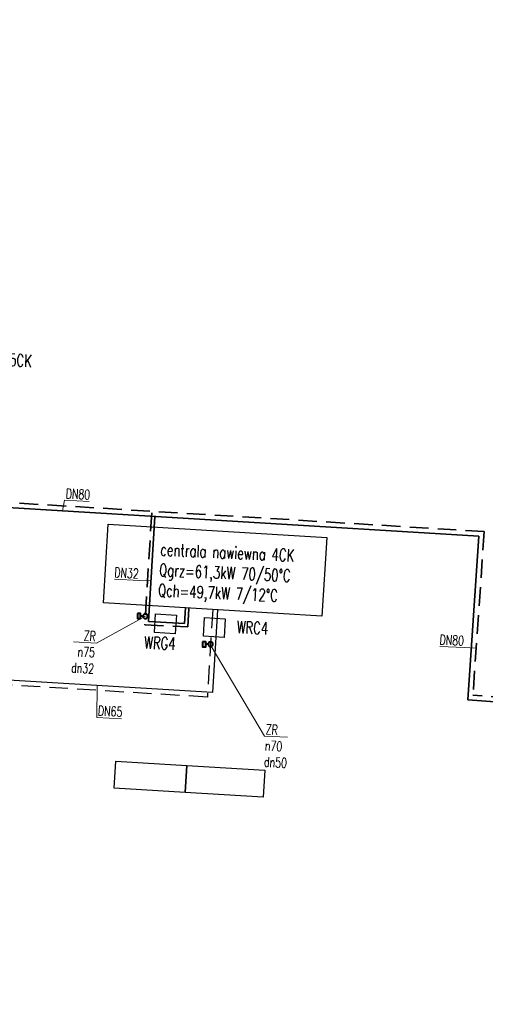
# Model space of a CAD drawing. Header units: centimetres. Extents: x -23924 to 38343, y -27758 to 22869.
# Tile 36 of 256: x -674 to 279, y -22540 to -20526. Entities that reach past the tile are written whole.
import ezdxf
from ezdxf import colors
from ezdxf.entities.mleader import LeaderData, LeaderLine
from ezdxf.enums import TextEntityAlignment as Align
from ezdxf.math import Vec2, Vec3

# ---------------------------------------------------------------- set-up
doc = ezdxf.new("R2010")
doc.units = ezdxf.units.CM
doc.linetypes.add('IS-DASHED', pattern=[19.05, 12.7, -6.35])
for name, color, linetype, lineweight in [('IS-armatura CT', 7, 'Continuous', 40), ('IS-centrale', 7, 'Continuous', 30), ('IS-ch-powrot', 122, 'IS-DASHED', 30), ('IS-ch-zasilanie', 132, 'Continuous', 30), ('IS-ch-średnice', 7, 'Continuous', 15), ('IS-co-opis', 7, 'Continuous', 20), ('IS-ct-powrót', 30, 'IS-DASHED', 35), ('IS-ct-zasilanie', 20, 'Continuous', 35), ('IS-CT-średnice', 7, 'Continuous', 15)]:
    doc.layers.add(name, color=color, linetype=linetype, lineweight=lineweight)
doc.layers.add('IS-pomoc', color=255, linetype='Continuous', lineweight=0, plot=False)
doc.styles.add('IS', font='simplex.shx', dxfattribs={"width": 0.7})

# ---------------------------------------------------------------- blocks, each defined once
blk = doc.blocks.new('_None')
blk = doc.blocks.new('A$C2694125A')
at = {"layer": 'IS-armatura CT', "color": 7, "linetype": 'Continuous', "ltscale": 0.2}
blk.add_line((0, 9.8), (0, 19.6), dxfattribs=at)
blk.add_lwpolyline([(-10.3, 33.1), (10.3, 33.1), (10.3, 19.6), (-10.3, 19.6)], close=True, dxfattribs=at)
blk.add_circle((0, 0), 9.82, dxfattribs=at)

msp = doc.modelspace()

# ---------------------------------------------------------------- linework, layer by layer
for points in [[(-480.24, -22098.01), (-476.89, -22043.11), (-332.16, -22051.95), (-335.51, -22106.85)], [(-335.51, -22106.85), (-332.16, -22051.95), (-172.45, -22061.71), (-175.81, -22116.6), (-335.51, -22106.85)]]:
    msp.add_lwpolyline(points, close=True)
at = {"layer": 'IS-centrale'}
for points in [[(-492.84, -21558.2), (-45.48, -21585.48), (-55.31, -21746.67), (-502.67, -21719.4)], [(-395.65, -21741.77), (-353.27, -21744.38), (-355.63, -21782.69), (-398.01, -21780.08)], [(-295.69, -21749.23), (-253.31, -21751.84), (-255.67, -21790.15), (-298.04, -21787.54)]]:
    msp.add_lwpolyline(points, close=True, dxfattribs=at)
at = {"layer": 'IS-ch-powrot', "ltscale": 3}
for p, q in [((-278.99, -21733.03), (-289.9, -21911.96)), ((-289.9, -21911.96), (-1046.86, -21865.81))]:
    msp.add_line(p, q, dxfattribs=at)
at = {"layer": 'IS-ch-zasilanie'}
for p, q in [((-269.01, -21733.64), (-279.31, -21902.59)), ((-279.31, -21902.59), (-1039.28, -21856.26))]:
    msp.add_line(p, q, dxfattribs=at)
at = {"layer": 'IS-ct-powrót', "ltscale": 3}
for p, q in [((276.66, -21573.19), (-1170.99, -21484.93)), ((-403.79, -21534.66), (-417.64, -21763.88)), ((276.66, -21573.19), (253.73, -21907.91)), ((-329.7, -21768.38), (-327.83, -21729.97)), ((-417.64, -21763.88), (-329.7, -21768.38)), ((1298.25, -21982.58), (253.73, -21907.91))]:
    msp.add_line(p, q, dxfattribs=at)
at = {"layer": 'IS-ct-zasilanie'}
for p, q in [((266, -21582.55), (-1178.59, -21494.48)), ((-397.23, -21542.12), (-410.22, -21757.25)), ((266, -21582.55), (243.05, -21917.45)), ((-336.35, -21761.03), (-334.82, -21729.63)), ((-410.22, -21757.25), (-336.35, -21761.03)), ((1285.06, -21991.93), (243.05, -21917.45))]:
    msp.add_line(p, q, dxfattribs=at)

# ---------------------------------------------------------------- block references
at = {"layer": 'IS-pomoc', "xscale": -0.5, "yscale": 0.5, "zscale": 0.5, "rotation": 90}
for p in [(-416.57, -21746.26), (-283.3, -21803.78)]:
    msp.add_blockref('A$C2694125A', p, dxfattribs=at)

# ---------------------------------------------------------------- texts
at = {"layer": 'IS-co-opis', "style": 'IS', "width": 0.7}
for s, p in [('centrala nawiewna 5CK', (-923.23, -21211.68)), ('centrala nawiewna 4CK', (-386.13, -21609.77)), ('Qgrz=61,3kW 70/50°C', (-388.38, -21651.48)), ('Qch=49,7kW 7/12°C', (-390.64, -21693.19)), ('WRC4', (-229.71, -21768.48)), ('WRG4', (-419.22, -21800.07))]:
    msp.add_text(s, height=25, rotation=357.37233, dxfattribs=at).set_placement(p, align=Align.MIDDLE_LEFT)

# ---------------------------------------------------------------- leaders
at = {"layer": 'IS-ch-średnice'}
ml = msp.add_multileader_mtext('Standard', dxfattribs=at)
ml.set_content('ZR\\Pn70\\Pdn50', color=256, style='IS')
ml.set_leader_properties(color=256, linetype='ByLayer', lineweight=-1)
ml.set_arrow_properties(name='NONE')
ml.build(insert=Vec2(0, 0))
ml.multileader.update_dxf_attribs({"text_left_attachment_type": 6, "text_right_attachment_type": 6, "dogleg_length": 0, "arrow_head_size": 0})
ctx = ml.context
ctx.base_point, ctx.char_height, ctx.arrow_head_size, ctx.plane_origin, ctx.plane_x_axis, ctx.plane_y_axis = Vec3(-172.95, -21991.57), 20, 0, Vec3(-76.83, -21868.59), Vec3(0.9986295, -0.052336), Vec3(0.052336, 0.9986295)
ctx.left_attachment, ctx.right_attachment = 6, 6
notes = []
notes.append((ctx, [(0, (1, 1, 0), (-172.95, -21991.57), (0.9986295, -0.052336), 0, [(0, [(-282.35, -21807.75)], 0, [])])]))
ctx.mtext.insert, ctx.mtext.text_direction, ctx.mtext.rotation, ctx.mtext.flow_direction = Vec3(-169.69, -21967.71), Vec3(0.9986295, -0.052336), 6.2308254, 5
ml = msp.add_multileader_mtext('Standard', dxfattribs=at)
ml.set_content('DN65', color=256, style='IS')
ml.set_leader_properties(color=256, linetype='ByLayer', lineweight=-1)
ml.set_arrow_properties(name='NONE')
ml.build(insert=Vec2(0, 0))
ml.multileader.update_dxf_attribs({"text_left_attachment_type": 6, "text_right_attachment_type": 6, "dogleg_length": 0, "arrow_head_size": 0})
ctx = ml.context
ctx.base_point, ctx.char_height, ctx.arrow_head_size, ctx.plane_origin, ctx.plane_x_axis, ctx.plane_y_axis = Vec3(-516.26, -21953.42), 20, 0, Vec3(-709.13, -21777), Vec3(0.9986295, -0.052336), Vec3(0.052336, 0.9986295)
ctx.left_attachment, ctx.right_attachment = 6, 6
notes.append((ctx, [(0, (1, 1, 0), (-516.26, -21953.42), (0.9986295, -0.052336), 0, [(0, [(-515.14, -21888.21)], 0, [])])]))
ctx.mtext.insert, ctx.mtext.text_direction, ctx.mtext.rotation, ctx.mtext.flow_direction = Vec3(-513.01, -21929.56), Vec3(0.9986295, -0.052336), 6.2308254, 5
at = {"layer": 'IS-co-opis'}
ml = msp.add_multileader_mtext('Standard', dxfattribs=at)
ml.set_content('podwieszana centrala\\Pnawiewna', color=256, style='IS')
ml.set_leader_properties(color=256, linetype='ByLayer', lineweight=-1)
ml.set_arrow_properties(name='NONE')
ml.build(insert=Vec2(0, 0))
ml.multileader.update_dxf_attribs({"text_left_attachment_type": 6, "text_right_attachment_type": 6, "dogleg_length": 0, "arrow_head_size": 0})
ctx = ml.context
ctx.base_point, ctx.char_height, ctx.arrow_head_size, ctx.plane_origin, ctx.plane_x_axis, ctx.plane_y_axis = Vec3(-978.06, -21443.04), 25, 0, Vec3(-1149.54, -21065.68), Vec3(0.9986295, -0.052336), Vec3(0.052336, 0.9986295)
ctx.left_attachment, ctx.right_attachment = 6, 6
notes.append((ctx, [(0, (1, 1, 0), (-978.06, -21443.04), (0.9986295, -0.052336), 0, [(0, [(-1075.3, -21528.83)], 0, [])])]))
ctx.mtext.insert, ctx.mtext.text_direction, ctx.mtext.rotation, ctx.mtext.flow_direction = Vec3(-974.5, -21413.19), Vec3(0.9986295, -0.052336), 6.2308254, 5
at = {"layer": 'IS-CT-średnice'}
ml = msp.add_multileader_mtext('Standard', dxfattribs=at)
ml.set_content('DN80', color=256, style='IS')
ml.set_leader_properties(color=256, linetype='ByLayer', lineweight=-1)
ml.set_arrow_properties(name='NONE')
ml.build(insert=Vec2(0, 0))
ml.multileader.update_dxf_attribs({"text_left_attachment_type": 6, "text_right_attachment_type": 6, "dogleg_length": 0, "arrow_head_size": 0})
ctx = ml.context
ctx.base_point, ctx.char_height, ctx.arrow_head_size, ctx.plane_origin, ctx.plane_x_axis, ctx.plane_y_axis = Vec3(-582.16, -21509.23), 20, 0, Vec3(-775.03, -21332.81), Vec3(0.9986295, -0.052336), Vec3(0.052336, 0.9986295)
ctx.left_attachment, ctx.right_attachment = 6, 6
notes.append((ctx, [(0, (1, 1, 0), (-582.16, -21509.23), (0.9986295, -0.052336), 0, [(0, [(-586.07, -21530.61)], 0, [])])]))
ctx.mtext.insert, ctx.mtext.text_direction, ctx.mtext.rotation, ctx.mtext.flow_direction = Vec3(-578.91, -21485.36), Vec3(0.9986295, -0.052336), 6.2308254, 5
ml = msp.add_multileader_mtext('Standard', dxfattribs=at)
ml.set_content('DN32', color=256, style='IS')
ml.set_leader_properties(color=256, linetype='ByLayer', lineweight=-1)
ml.set_arrow_properties(name='NONE')
ml.build(insert=Vec2(0, 0))
ml.multileader.update_dxf_attribs({"text_left_attachment_type": 6, "text_right_attachment_type": 6, "dogleg_length": 0, "arrow_head_size": 0})
ctx = ml.context
ctx.base_point, ctx.char_height, ctx.arrow_head_size, ctx.plane_origin, ctx.plane_x_axis, ctx.plane_y_axis = Vec3(-484.28, -21670.53), 20, 0, Vec3(-677.15, -21494.11), Vec3(0.9986295, -0.052336), Vec3(0.052336, 0.9986295)
ctx.left_attachment, ctx.right_attachment, ctx.text_align_type = 6, 6, 2
notes.append((ctx, [(1, (1, 1, 0), (-429.02, -21673.43), (-0.9986295, 0.052336), 0, [(0, [(-405.2, -21674.12)], 0, [])])]))
ctx.mtext.insert, ctx.mtext.text_direction, ctx.mtext.rotation, ctx.mtext.alignment, ctx.mtext.flow_direction = Vec3(-429.76, -21649.35), Vec3(0.9986295, -0.052336), 6.2308254, 3, 5
ml = msp.add_multileader_mtext('Standard', dxfattribs=at)
ml.set_content('ZR\\Pn75\\Pdn32', color=256, style='IS')
ml.set_leader_properties(color=256, linetype='ByLayer', lineweight=-1)
ml.set_arrow_properties(name='NONE')
ml.build(insert=Vec2(0, 0))
ml.multileader.update_dxf_attribs({"text_left_attachment_type": 6, "text_right_attachment_type": 6, "dogleg_length": 0, "arrow_head_size": 0})
ctx = ml.context
ctx.base_point, ctx.char_height, ctx.arrow_head_size, ctx.plane_origin, ctx.plane_x_axis, ctx.plane_y_axis = Vec3(-615.42, -21796.32), 20, 0, Vec3(-838.31, -21633.14), Vec3(0.9986295, -0.052336), Vec3(0.052336, 0.9986295)
ctx.left_attachment, ctx.right_attachment, ctx.text_align_type = 6, 6, 2
notes.append((ctx, [(0, (1, 1, 0), (-516.89, -21801.48), (-0.9986295, 0.052336), 0, [(0, [(-416.57, -21746.26)], 0, [])])]))
ctx.mtext.insert, ctx.mtext.text_direction, ctx.mtext.rotation, ctx.mtext.alignment, ctx.mtext.flow_direction = Vec3(-517.63, -21777.41), Vec3(0.9986295, -0.052336), 6.2308254, 3, 5
ml = msp.add_multileader_mtext('Standard', dxfattribs=at)
ml.set_content('DN80', color=256, style='IS')
ml.set_leader_properties(color=256, linetype='ByLayer', lineweight=-1)
ml.set_arrow_properties(name='NONE')
ml.build(insert=Vec2(0, 0))
ml.multileader.update_dxf_attribs({"text_left_attachment_type": 6, "text_right_attachment_type": 6, "dogleg_length": 0, "arrow_head_size": 0})
ctx = ml.context
ctx.base_point, ctx.char_height, ctx.arrow_head_size, ctx.plane_origin, ctx.plane_x_axis, ctx.plane_y_axis = Vec3(181.26, -21807.88), 20, 0, Vec3(-11.61, -21631.46), Vec3(0.9986295, -0.052336), Vec3(0.052336, 0.9986295)
ctx.left_attachment, ctx.right_attachment, ctx.text_align_type = 6, 6, 2
notes.append((ctx, [(1, (1, 1, 0), (236.52, -21810.78), (-0.9986295, 0.052336), 0, [(0, [(260.34, -21811.47)], 0, [])])]))
ctx.mtext.insert, ctx.mtext.text_direction, ctx.mtext.rotation, ctx.mtext.alignment, ctx.mtext.flow_direction = Vec3(235.78, -21786.71), Vec3(0.9986295, -0.052336), 6.2308254, 3, 5
for ctx, leaders in notes:
    for number, flags, end, landing, length, lines in leaders:
        leader = LeaderData()
        leader.index, (leader.has_last_leader_line, leader.has_dogleg_vector, leader.attachment_direction) = number, flags
        leader.last_leader_point, leader.dogleg_vector, leader.dogleg_length = Vec3(end), Vec3(landing), length
        for number, points, colour, breaks in lines:
            line = LeaderLine()
            line.index, line.vertices, line.color, line.breaks = number, Vec3.list(points), colors.encode_raw_color(colour), breaks
            leader.lines.append(line)
        ctx.leaders.append(leader)

doc.saveas('drawing.dxf')
